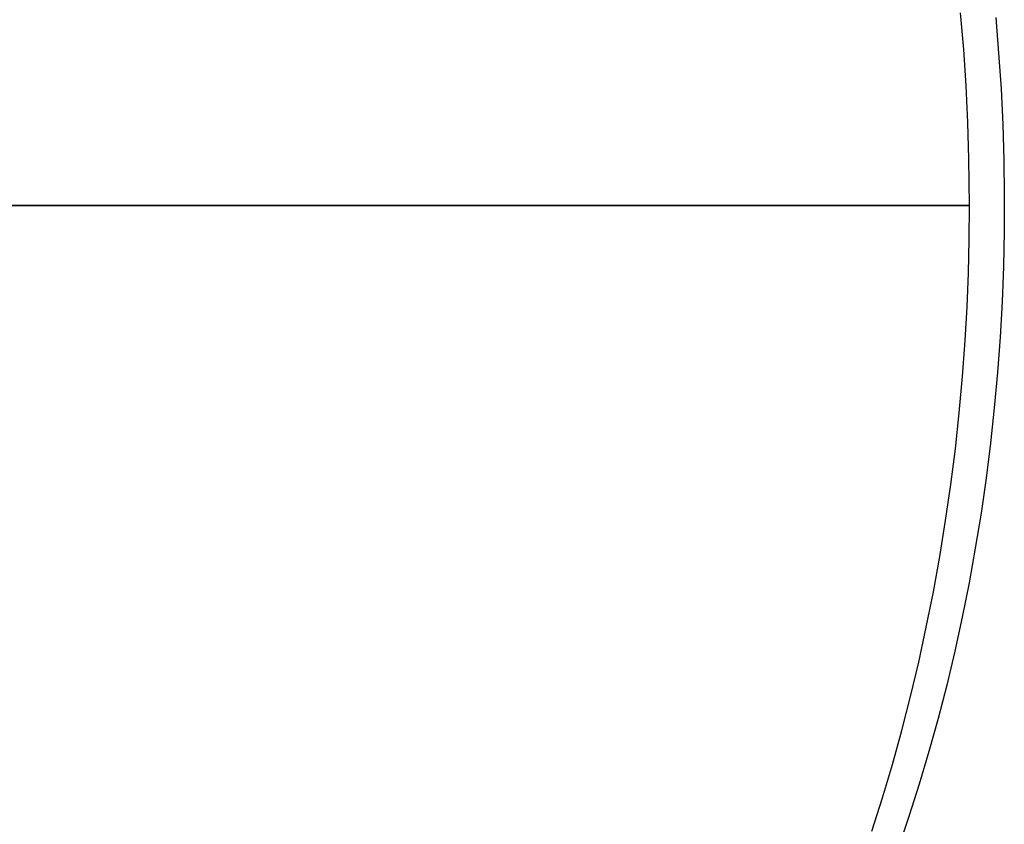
# Model space of a CAD drawing. Header units: millimetres. Extents: x -104 to 128, y -124 to 124.
# Tile 253 of 256: x 120.21 to 128.49, y -5.2 to 1.56. Entities that reach past the tile are written whole.
import ezdxf

# ---------------------------------------------------------------- set-up
doc = ezdxf.new("R2010")
doc.units = ezdxf.units.MM
doc.header["$MEASUREMENT"] = 0
doc.layers.add('Predefinito', color=5, linetype='Continuous')

msp = doc.modelspace()

# ---------------------------------------------------------------- linework, layer by layer
at = {"layer": 'Predefinito', "extrusion": (0.707107, 0, 0.707107)}
for points in [[(1.2084, 1077.7063), (1.4907, 1077.7396), (1.7712, 1077.7798), (2.0497, 1077.8268), (2.3264, 1077.8804), (2.6012, 1077.9407), (2.8742, 1078.0076), (3.1452, 1078.0811), (3.4145, 1078.1612), (3.6818, 1078.2479), (3.9473, 1078.3413), (4.211, 1078.4413), (4.4727, 1078.548), (4.7326, 1078.6615), (4.9904, 1078.7818), (5.2448, 1078.9082), (5.4951, 1079.0404), (5.7414, 1079.1784), (5.9838, 1079.322), (6.2221, 1079.4712), (6.4565, 1079.6261), (6.687, 1079.7866), (6.9135, 1079.9528), (7.1361, 1080.1245), (7.3548, 1080.3019), (7.5694, 1080.485), (7.7801, 1080.6738), (7.9867, 1080.8684), (8.189, 1081.0686), (8.3857, 1081.2731), (8.5768, 1081.4817), (8.7621, 1081.6944), (8.9418, 1081.9112), (9.1159, 1082.1319), (9.2845, 1082.3567), (9.4474, 1082.5854), (9.6048, 1082.8182), (9.7566, 1083.055), (9.9027, 1083.2957), (10.0433, 1083.5406), (10.1781, 1083.7895), (10.3072, 1084.0425), (10.4303, 1084.2991), (10.5465, 1084.5577), (10.656, 1084.8183), (10.7588, 1085.0808), (10.855, 1085.3453), (10.9446, 1085.6118), (11.0275, 1085.8801), (11.1039, 1086.1504), (11.1737, 1086.4226), (11.2369, 1086.6968), (11.2935, 1086.9729), (11.3433, 1087.2509), (11.3865, 1087.5309), (11.4229, 1087.8129), (11.4522, 1088.0957), (11.4746, 1088.3781), (11.4899, 1088.6602), (11.4983, 1088.9419), (11.4997, 1089.2232), (11.4943, 1089.5042), (11.4821, 1089.7848), (11.463, 1090.065), (11.437, 1090.3449), (11.4041, 1090.6244), (11.3644, 1090.9036), (11.3177, 1091.1824), (11.2639, 1091.4608), (11.2031, 1091.7388), (11.1356, 1092.0147), (11.0615, 1092.2879), (10.981, 1092.5585), (10.894, 1092.8264), (10.8007, 1093.0917), (10.701, 1093.3544), (10.5949, 1093.6144), (10.4826, 1093.8719), (10.3638, 1094.1267), (10.2387, 1094.379), (10.1071, 1094.6286), (9.9691, 1094.8755), (9.8246, 1095.1198), (9.6737, 1095.3611), (9.5173, 1095.5979), (9.3557, 1095.83), (9.1888, 1096.0575), (9.0168, 1096.2804), (8.8396, 1096.4987), (8.6573, 1096.7124), (8.4699, 1096.9215), (8.2773, 1097.1261), (8.0796, 1097.3262), (7.8767, 1097.5216), (7.6687, 1097.7124), (7.4554, 1097.8986), (7.2368, 1098.0801), (7.0135, 1098.2564), (6.7867, 1098.4265), (6.5565, 1098.5905), (6.3229, 1098.7484), (6.0859, 1098.9003), (5.8456, 1099.0461), (5.602, 1099.1859), (5.3551, 1099.3197), (5.1048, 1099.4475), (4.8512, 1099.5693), (4.5942, 1099.6851), (4.3339, 1099.7947), (4.0701, 1099.8983), (3.803, 1099.9956), (3.5335, 1100.0863), (3.2629, 1100.17), (2.9911, 1100.2468), (2.7181, 1100.3168), (2.4439, 1100.3799), (2.1686, 1100.4363), (1.8921, 1100.4859), (1.6145, 1100.5287), (1.3358, 1100.5648), (1.0559, 1100.594), (0.7748, 1100.6165), (0.4925, 1100.6321), (0.2091, 1100.6407), (0.0087, 1100.6426)], [(0, 1077.6426), (0.3604, 1077.6483), (0.6426, 1077.6606), (0.9253, 1077.6799), (1.2084, 1077.7063)], [(-1.2084, 1100.5789), (-1.448, 1100.5511), (-1.6871, 1100.5182), (-1.9671, 1100.4731), (-2.2464, 1100.4211), (-2.5248, 1100.362), (-2.8009, 1100.2963), (-3.0743, 1100.2241), (-3.3452, 1100.1453), (-3.6135, 1100.0602), (-3.8792, 1099.9686), (-4.1424, 1099.8706), (-4.4031, 1099.7663), (-4.6612, 1099.6556), (-4.9168, 1099.5385), (-5.1698, 1099.415), (-5.4203, 1099.2851), (-5.6682, 1099.1487), (-5.9744, 1098.969), (-6.1556, 1098.8564), (-6.3932, 1098.7017), (-6.6262, 1098.5417), (-6.8546, 1098.3765), (-7.0785, 1098.206), (-7.2978, 1098.0304), (-7.5126, 1097.8495), (-7.7229, 1097.6635), (-7.9288, 1097.4724), (-8.1301, 1097.276), (-8.3268, 1097.0744), (-8.5191, 1096.8676), (-8.7067, 1096.6555), (-8.9346, 1096.383), (-9.0673, 1096.2161), (-9.2387, 1095.9906), (-9.4041, 1095.7617), (-9.5635, 1095.5293), (-9.7168, 1095.2935), (-9.8642, 1095.0543), (-10.0056, 1094.8117), (-10.141, 1094.5658), (-10.2704, 1094.3164), (-10.3939, 1094.0636), (-10.5114, 1093.8074), (-10.6228, 1093.5478), (-10.7281, 1093.2847), (-10.8273, 1093.0182), (-10.9197, 1092.7496), (-11.0052, 1092.4797), (-11.0837, 1092.2086), (-11.1555, 1091.9363), (-11.2205, 1091.6627), (-11.2787, 1091.388), (-11.3301, 1091.1119), (-11.3748, 1090.8347), (-11.4128, 1090.5562), (-11.444, 1090.2765), (-11.4683, 1089.9956), (-11.4858, 1089.7134), (-11.4964, 1089.43), (-11.5, 1089.1455), (-11.4966, 1088.8618), (-11.4862, 1088.5791), (-11.4689, 1088.2975), (-11.4448, 1088.0171), (-11.4139, 1087.7377), (-11.3762, 1087.4594), (-11.3317, 1087.1822), (-11.2804, 1086.906), (-11.2224, 1086.631), (-11.1575, 1086.357), (-11.0858, 1086.0841), (-11.0072, 1085.8123), (-10.8992, 1085.4741), (-10.8293, 1085.2726), (-10.7306, 1085.0068), (-10.6257, 1084.7443), (-10.5147, 1084.4852), (-10.3976, 1084.2293), (-10.2744, 1083.9767), (-10.1452, 1083.7274), (-10.01, 1083.4813), (-9.8687, 1083.2385), (-9.7214, 1082.999), (-9.568, 1082.7627), (-9.4085, 1082.5298), (-9.2429, 1082.3002), (-9.0271, 1082.0179), (-8.8935, 1081.8518), (-8.7112, 1081.6349), (-8.5242, 1081.4233), (-8.3325, 1081.2167), (-8.1362, 1081.0153), (-7.9352, 1080.819), (-7.7296, 1080.6277), (-7.5194, 1080.4416), (-7.3046, 1080.2605), (-7.0852, 1080.0844), (-6.8611, 1079.9135), (-6.6323, 1079.7478), (-6.3988, 1079.5872), (-6.1606, 1079.4319), (-5.9189, 1079.2827), (-5.6744, 1079.14), (-5.4272, 1079.0038), (-5.1773, 1078.8739), (-4.9247, 1078.7504), (-4.6694, 1078.6332), (-4.4114, 1078.5224), (-4.1508, 1078.4178), (-3.8875, 1078.3196), (-3.6215, 1078.2277), (-3.3528, 1078.1422), (-3.0814, 1078.0631), (-2.8072, 1077.9905), (-2.5304, 1077.9245), (-2.2525, 1077.8654), (-1.9738, 1077.8133), (-1.6942, 1077.7681), (-1.4139, 1077.7299), (-1.1327, 1077.6985), (-0.8508, 1077.6741), (-0.568, 1077.6566), (-0.2844, 1077.6461), (0, 1077.6426)]]:
    msp.add_lwpolyline(points, dxfattribs=at)
at = {"layer": 'Predefinito', "extrusion": (-0.074301, 0.994464, 0.074301)}
msp.add_lwpolyline([(-127.8925, 1646.9002), (-127.908, 1646.9161), (-127.9232, 1646.9325), (-127.9382, 1646.9494), (-127.953, 1646.9668), (-127.9675, 1646.9847), (-127.9816, 1647.003), (-127.9955, 1647.0218), (-128.009, 1647.041), (-128.0221, 1647.0608), (-128.0349, 1647.0809), (-128.0472, 1647.1015), (-128.0591, 1647.1226), (-128.0706, 1647.144), (-128.0817, 1647.1659), (-128.0922, 1647.1881), (-128.1023, 1647.2107), (-128.1118, 1647.2337), (-128.1208, 1647.2571), (-128.1293, 1647.2807), (-128.1371, 1647.3047), (-128.1445, 1647.3289), (-128.1512, 1647.3534), (-128.1573, 1647.3782), (-128.1628, 1647.4032), (-128.1676, 1647.4284), (-128.1719, 1647.4537), (-128.1754, 1647.4792), (-128.1784, 1647.5049), (-128.1806, 1647.5306), (-128.1822, 1647.5564), (-128.1832, 1647.5823), (-128.1834, 1647.6082), (-128.183, 1647.634), (-128.1819, 1647.6599), (-128.1802, 1647.6857), (-128.1778, 1647.7114), (-128.1747, 1647.737), (-128.171, 1647.7625), (-128.1666, 1647.7879), (-128.1616, 1647.813), (-128.156, 1647.838), (-128.1498, 1647.8627), (-128.1429, 1647.8872), (-128.1355, 1647.9114), (-128.1274, 1647.9353), (-128.1189, 1647.9589), (-128.1097, 1647.9822), (-128.1001, 1648.0051), (-128.0899, 1648.0277), (-128.0792, 1648.0499), (-128.0681, 1648.0717), (-128.0565, 1648.093), (-128.0444, 1648.114), (-128.0319, 1648.1346), (-128.0191, 1648.1547), (-128.0058, 1648.1743), (-127.9922, 1648.1935), (-127.9783, 1648.2122), (-127.964, 1648.2304), (-127.9494, 1648.2482), (-127.9346, 1648.2655), (-127.9195, 1648.2823), (-127.9041, 1648.2986), (-127.8886, 1648.3144)], dxfattribs=at)
at = {"layer": 'Predefinito', "extrusion": (-0.004836, 0.999977, 0.004836)}
msp.add_lwpolyline([(-128.1984, 1652.2), (-128.214, 1652.1842), (-128.2293, 1652.1678), (-128.2443, 1652.151), (-128.2591, 1652.1336), (-128.2736, 1652.1158), (-128.2879, 1652.0975), (-128.3018, 1652.0788), (-128.3153, 1652.0596), (-128.3285, 1652.0399), (-128.3413, 1652.0198), (-128.3537, 1651.9992), (-128.3657, 1651.9782), (-128.3773, 1651.9568), (-128.3884, 1651.9349), (-128.399, 1651.9127), (-128.4091, 1651.8901), (-128.4187, 1651.8671), (-128.4278, 1651.8438), (-128.4363, 1651.8202), (-128.4442, 1651.7963), (-128.4516, 1651.772), (-128.4584, 1651.7475), (-128.4646, 1651.7228), (-128.4701, 1651.6978), (-128.4751, 1651.6727), (-128.4794, 1651.6473), (-128.483, 1651.6218), (-128.486, 1651.5962), (-128.4883, 1651.5705), (-128.49, 1651.5447), (-128.491, 1651.5188), (-128.4913, 1651.4929), (-128.491, 1651.467), (-128.49, 1651.4412), (-128.4883, 1651.4154), (-128.486, 1651.3897), (-128.483, 1651.364), (-128.4794, 1651.3385), (-128.4751, 1651.3132), (-128.4701, 1651.288), (-128.4646, 1651.2631), (-128.4584, 1651.2383), (-128.4516, 1651.2138), (-128.4442, 1651.1896), (-128.4363, 1651.1657), (-128.4278, 1651.142), (-128.4187, 1651.1187), (-128.4091, 1651.0958), (-128.399, 1651.0732), (-128.3884, 1651.0509), (-128.3773, 1651.0291), (-128.3657, 1651.0077), (-128.3537, 1650.9867), (-128.3413, 1650.9661), (-128.3285, 1650.946), (-128.3153, 1650.9263), (-128.3018, 1650.9071), (-128.2879, 1650.8883), (-128.2737, 1650.87), (-128.2591, 1650.8522), (-128.2443, 1650.8349), (-128.2293, 1650.818), (-128.214, 1650.8017), (-128.1985, 1650.7858)], dxfattribs=at)
at = {"layer": 'Predefinito', "extrusion": (0, 1, 0)}
for points in [[(-128.1998, 1650.8023), (-22.6972, 1545.2837), (-22.0675, 1544.6059), (-21.4546, 1543.9127), (-20.8589, 1543.2048), (-20.2808, 1542.4824), (-19.7206, 1541.7461), (-19.1786, 1540.9962), (-18.6551, 1540.2333), (-18.1506, 1539.4578), (-17.6652, 1538.6701), (-17.1993, 1537.8707), (-16.7532, 1537.0601), (-16.3271, 1536.2389), (-15.9213, 1535.4074), (-15.536, 1534.5662), (-15.1714, 1533.7158), (-14.8279, 1532.8567), (-14.5055, 1531.9894), (-14.2045, 1531.1145), (-13.9251, 1530.2325), (-13.6674, 1529.3439), (-13.4316, 1528.4492), (-13.2178, 1527.549), (-13.0262, 1526.6439), (-12.8568, 1525.7343), (-12.7099, 1524.8208), (-12.5853, 1523.904), (-12.4834, 1522.9844), (-12.404, 1522.0626), (-12.3472, 1521.1391), (-12.3082, 1519.9832), (-12.3018, 0)], [(-111.9363, 1668.48), (-128.1998, 1652.2165)]]:
    msp.add_lwpolyline(points, dxfattribs=at)
at = {"layer": 'Predefinito', "extrusion": (0.064196, 0.99587, -0.064196)}
msp.add_lwpolyline([(-127.9679, 1649.3044), (-127.9834, 1649.2886), (-127.9988, 1649.2723), (-128.0139, 1649.2554), (-128.0287, 1649.2381), (-128.0432, 1649.2204), (-128.0575, 1649.2021), (-128.0714, 1649.1834), (-128.085, 1649.1642), (-128.0983, 1649.1445), (-128.1111, 1649.1244), (-128.1236, 1649.1039), (-128.1356, 1649.0829), (-128.1472, 1649.0615), (-128.1583, 1649.0397), (-128.169, 1649.0175), (-128.1791, 1648.9949), (-128.1888, 1648.972), (-128.1979, 1648.9487), (-128.2065, 1648.9251), (-128.2145, 1648.9012), (-128.2219, 1648.8769), (-128.2287, 1648.8525), (-128.235, 1648.8277), (-128.2406, 1648.8028), (-128.2456, 1648.7776), (-128.2499, 1648.7523), (-128.2536, 1648.7268), (-128.2567, 1648.7012), (-128.2591, 1648.6755), (-128.2608, 1648.6497), (-128.2618, 1648.6238), (-128.2622, 1648.5979), (-128.2619, 1648.572), (-128.261, 1648.5462), (-128.2594, 1648.5204), (-128.2571, 1648.4946), (-128.2542, 1648.469), (-128.2506, 1648.4435), (-128.2463, 1648.4181), (-128.2414, 1648.393), (-128.2359, 1648.368), (-128.2298, 1648.3432), (-128.2231, 1648.3187), (-128.2157, 1648.2945), (-128.2078, 1648.2705), (-128.1994, 1648.2469), (-128.1903, 1648.2235), (-128.1808, 1648.2006), (-128.1707, 1648.1779), (-128.1602, 1648.1557), (-128.1491, 1648.1339), (-128.1376, 1648.1124), (-128.1257, 1648.0914), (-128.1133, 1648.0708), (-128.1005, 1648.0506), (-128.0874, 1648.0309), (-128.0739, 1648.0117), (-128.06, 1647.9929), (-128.0458, 1647.9746), (-128.0313, 1647.9567), (-128.0166, 1647.9394), (-128.0016, 1647.9225), (-127.9863, 1647.9061), (-127.9708, 1647.8902)], dxfattribs=at)
at = {"layer": 'Predefinito', "extrusion": (0.1328, 0.982206, -0.1328)}
msp.add_lwpolyline([(-127.1898, 1639.7204), (-127.2055, 1639.7047), (-127.2209, 1639.6884), (-127.2361, 1639.6717), (-127.2511, 1639.6545), (-127.2657, 1639.6369), (-127.2801, 1639.6187), (-127.2942, 1639.6001), (-127.3079, 1639.581), (-127.3213, 1639.5614), (-127.3343, 1639.5414), (-127.3469, 1639.5209), (-127.359, 1639.5), (-127.3708, 1639.4787), (-127.3821, 1639.457), (-127.3929, 1639.4349), (-127.4032, 1639.4124), (-127.413, 1639.3895), (-127.4223, 1639.3663), (-127.431, 1639.3427), (-127.4392, 1639.3189), (-127.4468, 1639.2947), (-127.4538, 1639.2703), (-127.4602, 1639.2456), (-127.466, 1639.2207), (-127.4711, 1639.1955), (-127.4756, 1639.1702), (-127.4795, 1639.1448), (-127.4827, 1639.1192), (-127.4853, 1639.0935), (-127.4872, 1639.0677), (-127.4885, 1639.0418), (-127.489, 1639.0159), (-127.4889, 1638.9901), (-127.4881, 1638.9642), (-127.4867, 1638.9384), (-127.4846, 1638.9126), (-127.4818, 1638.887), (-127.4784, 1638.8614), (-127.4743, 1638.8361), (-127.4696, 1638.8109), (-127.4643, 1638.7858), (-127.4583, 1638.761), (-127.4518, 1638.7365), (-127.4446, 1638.7122), (-127.4369, 1638.6882), (-127.4286, 1638.6645), (-127.4197, 1638.6411), (-127.4103, 1638.618), (-127.4004, 1638.5954), (-127.39, 1638.573), (-127.3791, 1638.5511), (-127.3678, 1638.5296), (-127.356, 1638.5085), (-127.3437, 1638.4878), (-127.3311, 1638.4676), (-127.3181, 1638.4478), (-127.3047, 1638.4284), (-127.291, 1638.4095), (-127.2769, 1638.3911), (-127.2626, 1638.3732), (-127.2479, 1638.3557), (-127.233, 1638.3387), (-127.2179, 1638.3222), (-127.2025, 1638.3062)], dxfattribs=at)
at = {"layer": 'Predefinito', "extrusion": (0.149883, 0.977277, -0.149883)}
msp.add_lwpolyline([(-126.905, 1636.283), (-126.9207, 1636.2673), (-126.9362, 1636.2511), (-126.9514, 1636.2345), (-126.9664, 1636.2173), (-126.9812, 1636.1997), (-126.9956, 1636.1816), (-127.0097, 1636.163), (-127.0235, 1636.1439), (-127.0369, 1636.1244), (-127.0499, 1636.1044), (-127.0626, 1636.0839), (-127.0748, 1636.0631), (-127.0866, 1636.0418), (-127.0979, 1636.0201), (-127.1088, 1635.998), (-127.1192, 1635.9755), (-127.129, 1635.9527), (-127.1384, 1635.9295), (-127.1472, 1635.9059), (-127.1554, 1635.8821), (-127.1631, 1635.858), (-127.1701, 1635.8335), (-127.1766, 1635.8089), (-127.1824, 1635.784), (-127.1876, 1635.7589), (-127.1922, 1635.7336), (-127.1962, 1635.7081), (-127.1995, 1635.6825), (-127.2021, 1635.6568), (-127.2041, 1635.631), (-127.2054, 1635.6052), (-127.206, 1635.5793), (-127.206, 1635.5534), (-127.2053, 1635.5276), (-127.2039, 1635.5017), (-127.2018, 1635.476), (-127.1991, 1635.4503), (-127.1958, 1635.4248), (-127.1918, 1635.3994), (-127.1871, 1635.3742), (-127.1819, 1635.3491), (-127.176, 1635.3243), (-127.1695, 1635.2998), (-127.1624, 1635.2755), (-127.1547, 1635.2514), (-127.1464, 1635.2277), (-127.1376, 1635.2043), (-127.1283, 1635.1812), (-127.1185, 1635.1585), (-127.1081, 1635.1362), (-127.0973, 1635.1142), (-127.086, 1635.0927), (-127.0742, 1635.0715), (-127.062, 1635.0508), (-127.0495, 1635.0305), (-127.0365, 1635.0107), (-127.0232, 1634.9913), (-127.0095, 1634.9724), (-126.9955, 1634.954), (-126.9812, 1634.936), (-126.9666, 1634.9185), (-126.9517, 1634.9015), (-126.9366, 1634.8849), (-126.9212, 1634.8689)], dxfattribs=at)
at = {"layer": 'Predefinito', "extrusion": (0.158414, 0.974582, -0.158414)}
msp.add_lwpolyline([(-126.7483, 1634.408), (-126.7641, 1634.3923), (-126.7796, 1634.3762), (-126.7949, 1634.3595), (-126.8099, 1634.3424), (-126.8246, 1634.3248), (-126.8391, 1634.3067), (-126.8532, 1634.2881), (-126.867, 1634.269), (-126.8805, 1634.2495), (-126.8935, 1634.2296), (-126.9062, 1634.2092), (-126.9185, 1634.1883), (-126.9303, 1634.167), (-126.9417, 1634.1454), (-126.9526, 1634.1233), (-126.963, 1634.1008), (-126.9728, 1634.078), (-126.9822, 1634.0548), (-126.991, 1634.0313), (-126.9993, 1634.0074), (-127.007, 1633.9833), (-127.0141, 1633.9589), (-127.0206, 1633.9342), (-127.0265, 1633.9093), (-127.0317, 1633.8842), (-127.0363, 1633.8589), (-127.0403, 1633.8335), (-127.0436, 1633.8079), (-127.0463, 1633.7822), (-127.0483, 1633.7564), (-127.0496, 1633.7306), (-127.0503, 1633.7047), (-127.0503, 1633.6788), (-127.0496, 1633.653), (-127.0483, 1633.6271), (-127.0463, 1633.6014), (-127.0436, 1633.5757), (-127.0403, 1633.5502), (-127.0363, 1633.5248), (-127.0317, 1633.4996), (-127.0265, 1633.4745), (-127.0206, 1633.4497), (-127.0142, 1633.4251), (-127.0071, 1633.4008), (-126.9995, 1633.3768), (-126.9912, 1633.353), (-126.9825, 1633.3296), (-126.9732, 1633.3065), (-126.9634, 1633.2838), (-126.953, 1633.2614), (-126.9422, 1633.2395), (-126.931, 1633.2179), (-126.9192, 1633.1967), (-126.9071, 1633.176), (-126.8945, 1633.1557), (-126.8816, 1633.1359), (-126.8683, 1633.1165), (-126.8546, 1633.0975), (-126.8407, 1633.0791), (-126.8264, 1633.0611), (-126.8118, 1633.0436), (-126.797, 1633.0265), (-126.7819, 1633.01), (-126.7666, 1632.9939)], dxfattribs=at)
at = {"layer": 'Predefinito', "extrusion": (0.166933, 0.971734, -0.166933)}
msp.add_lwpolyline([(-126.5821, 1632.4298), (-126.5978, 1632.4141), (-126.6133, 1632.398), (-126.6286, 1632.3813), (-126.6437, 1632.3642), (-126.6585, 1632.3466), (-126.6729, 1632.3286), (-126.6871, 1632.31), (-126.7009, 1632.291), (-126.7144, 1632.2715), (-126.7275, 1632.2515), (-126.7402, 1632.2311), (-126.7525, 1632.2103), (-126.7644, 1632.1891), (-126.7758, 1632.1674), (-126.7867, 1632.1453), (-126.7971, 1632.1229), (-126.807, 1632.1001), (-126.8164, 1632.0769), (-126.8253, 1632.0534), (-126.8336, 1632.0296), (-126.8413, 1632.0054), (-126.8485, 1631.981), (-126.855, 1631.9564), (-126.8609, 1631.9315), (-126.8662, 1631.9064), (-126.8709, 1631.8811), (-126.8749, 1631.8557), (-126.8782, 1631.8301), (-126.8809, 1631.8044), (-126.883, 1631.7786), (-126.8844, 1631.7528), (-126.8851, 1631.7269), (-126.8851, 1631.701), (-126.8845, 1631.6752), (-126.8832, 1631.6493), (-126.8812, 1631.6236), (-126.8786, 1631.5979), (-126.8753, 1631.5724), (-126.8714, 1631.547), (-126.8668, 1631.5217), (-126.8616, 1631.4967), (-126.8558, 1631.4719), (-126.8493, 1631.4473), (-126.8423, 1631.4229), (-126.8347, 1631.3989), (-126.8265, 1631.3751), (-126.8178, 1631.3517), (-126.8085, 1631.3286), (-126.7987, 1631.3059), (-126.7884, 1631.2835), (-126.7776, 1631.2615), (-126.7664, 1631.2399), (-126.7547, 1631.2187), (-126.7426, 1631.198), (-126.7301, 1631.1777), (-126.7172, 1631.1578), (-126.7039, 1631.1384), (-126.6903, 1631.1194), (-126.6763, 1631.101), (-126.6621, 1631.0829), (-126.6475, 1631.0654), (-126.6327, 1631.0484), (-126.6176, 1631.0318), (-126.6023, 1631.0157)], dxfattribs=at)
at = {"layer": 'Predefinito', "extrusion": (0.200604, 0.958914, -0.200604)}
msp.add_lwpolyline([(-125.8244, 1623.57), (-125.8402, 1623.5545), (-125.8558, 1623.5385), (-125.8712, 1623.5219), (-125.8864, 1623.5049), (-125.9013, 1623.4874), (-125.9159, 1623.4694), (-125.9302, 1623.451), (-125.9441, 1623.432), (-125.9577, 1623.4126), (-125.971, 1623.3928), (-125.9838, 1623.3725), (-125.9962, 1623.3517), (-126.0082, 1623.3306), (-126.0198, 1623.309), (-126.0309, 1623.287), (-126.0414, 1623.2646), (-126.0515, 1623.2418), (-126.0611, 1623.2187), (-126.0701, 1623.1953), (-126.0785, 1623.1715), (-126.0864, 1623.1474), (-126.0937, 1623.1231), (-126.1004, 1623.0985), (-126.1065, 1623.0736), (-126.112, 1623.0486), (-126.1168, 1623.0233), (-126.121, 1622.9979), (-126.1245, 1622.9724), (-126.1274, 1622.9467), (-126.1296, 1622.9209), (-126.1311, 1622.8951), (-126.132, 1622.8692), (-126.1322, 1622.8433), (-126.1318, 1622.8175), (-126.1306, 1622.7916), (-126.1288, 1622.7659), (-126.1264, 1622.7402), (-126.1233, 1622.7146), (-126.1195, 1622.6892), (-126.1151, 1622.6639), (-126.1101, 1622.6388), (-126.1044, 1622.614), (-126.0981, 1622.5893), (-126.0913, 1622.565), (-126.0838, 1622.5409), (-126.0758, 1622.5171), (-126.0672, 1622.4936), (-126.0581, 1622.4704), (-126.0485, 1622.4476), (-126.0383, 1622.4252), (-126.0277, 1622.4031), (-126.0166, 1622.3815), (-126.005, 1622.3602), (-125.9931, 1622.3394), (-125.9807, 1622.319), (-125.9679, 1622.299), (-125.9547, 1622.2795), (-125.9412, 1622.2605), (-125.9274, 1622.2419), (-125.9133, 1622.2238), (-125.8988, 1622.2062), (-125.8841, 1622.189), (-125.8692, 1622.1723), (-125.854, 1622.1561)], dxfattribs=at)
at = {"layer": 'Predefinito', "extrusion": (0.265939, 0.926581, -0.265939)}
msp.add_lwpolyline([(-123.8441, 1601.5514), (-123.8603, 1601.5361), (-123.8762, 1601.5204), (-123.8919, 1601.5041), (-123.9073, 1601.4874), (-123.9225, 1601.4701), (-123.9374, 1601.4524), (-123.952, 1601.4342), (-123.9663, 1601.4155), (-123.9802, 1601.3963), (-123.9938, 1601.3767), (-124.007, 1601.3566), (-124.0197, 1601.3361), (-124.0321, 1601.3151), (-124.044, 1601.2937), (-124.0555, 1601.2719), (-124.0664, 1601.2497), (-124.0769, 1601.2271), (-124.0868, 1601.2042), (-124.0963, 1601.1809), (-124.1051, 1601.1573), (-124.1134, 1601.1334), (-124.1211, 1601.1091), (-124.1282, 1601.0847), (-124.1347, 1601.0599), (-124.1406, 1601.035), (-124.1459, 1601.0098), (-124.1505, 1600.9845), (-124.1545, 1600.959), (-124.1578, 1600.9333), (-124.1604, 1600.9076), (-124.1624, 1600.8818), (-124.1638, 1600.856), (-124.1644, 1600.8301), (-124.1644, 1600.8042), (-124.1637, 1600.7784), (-124.1623, 1600.7526), (-124.1603, 1600.7268), (-124.1577, 1600.7012), (-124.1543, 1600.6757), (-124.1504, 1600.6504), (-124.1457, 1600.6252), (-124.1405, 1600.6003), (-124.1347, 1600.5755), (-124.1282, 1600.551), (-124.1212, 1600.5268), (-124.1136, 1600.5029), (-124.1054, 1600.4792), (-124.0967, 1600.4559), (-124.0874, 1600.433), (-124.0777, 1600.4104), (-124.0674, 1600.3881), (-124.0567, 1600.3663), (-124.0455, 1600.3448), (-124.0339, 1600.3238), (-124.0219, 1600.3032), (-124.0094, 1600.283), (-123.9966, 1600.2633), (-123.9834, 1600.244), (-123.9699, 1600.2252), (-123.9561, 1600.2069), (-123.942, 1600.189), (-123.9276, 1600.1716), (-123.9129, 1600.1547), (-123.898, 1600.1382)], dxfattribs=at)
at = {"layer": 'Predefinito'}
for points in [[(128.1508, 1.3135, 1650.8513), (128.1252, 1.6204, 1650.8769)], [(128.4198, 1.5824, 1651.5823), (128.4449, 1.2827, 1651.5572)], [(128.4449, 1.2827, 1651.5572), (128.4647, 0.9822, 1651.5374), (128.4792, 0.6821, 1651.5229), (128.4884, 0.3826, 1651.5137), (128.4924, 0.0835, 1651.5096), (128.4913, -0.2151, 1651.5108), (128.485, -0.5133, 1651.5171), (128.4736, -0.811, 1651.5285), (128.457, -1.1083, 1651.5451), (128.4353, -1.405, 1651.5668), (128.4084, -1.7013, 1651.5937), (128.3763, -1.9972, 1651.6257), (128.3391, -2.2926, 1651.663), (128.2965, -2.5875, 1651.7056), (128.2487, -2.8818, 1651.7534), (128.1958, -3.1739, 1651.8063), (128.138, -3.4631, 1651.8641), (128.0754, -3.7494, 1651.9267), (128.008, -4.0328, 1651.9941), (127.9358, -4.3133, 1652.0662), (127.8589, -4.591, 1652.1432), (127.7773, -4.8659, 1652.2248), (127.6909, -5.1379, 1652.3112), (127.5997, -5.4071, 1652.4024)], [(128.1998, 0, 1650.8023), (128.1954, 0.3918, 1650.8067), (128.186, 0.6985, 1650.8161), (128.1711, 1.0057, 1650.831), (128.1508, 1.3135, 1650.8513)], [(127.3787, -5.2612, 1651.6234), (127.4672, -4.9826, 1651.5349), (127.5508, -4.7012, 1651.4513), (127.6296, -4.4168, 1651.3725), (127.7035, -4.1296, 1651.2986), (127.7725, -3.8394, 1651.2296), (127.8366, -3.5462, 1651.1655), (127.8958, -3.2501, 1651.1063), (127.9499, -2.951, 1651.0522), (127.9989, -2.6496, 1651.0032), (128.0425, -2.3476, 1650.9596), (128.0807, -2.0451, 1650.9214), (128.1135, -1.7422, 1650.8886), (128.141, -1.4387, 1650.8611), (128.1633, -1.1348, 1650.8388), (128.1792, -0.8517, 1650.8229), (128.1906, -0.5682, 1650.8115), (128.1975, -0.2843, 1650.8046), (128.1998, 0, 1650.8023)]]:
    msp.add_polyline3d(points, dxfattribs=at)

doc.saveas('drawing.dxf')
